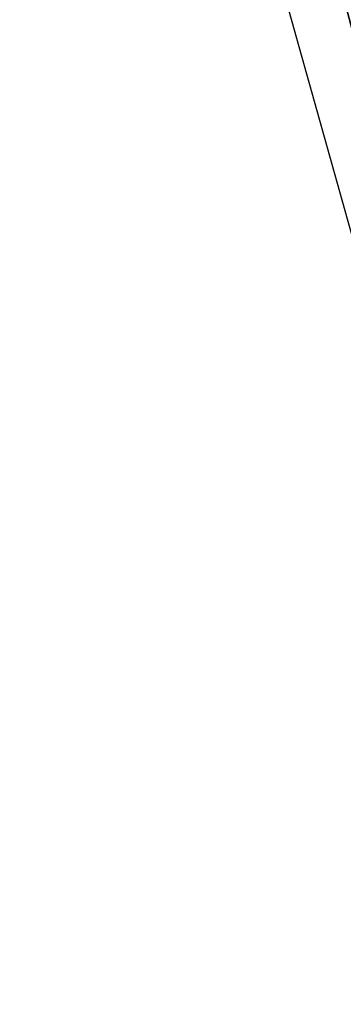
# Model space of a CAD drawing. Header units: millimetres. Extents: x 1 to 201, y 1 to 201.
# Tile 183 of 256: x 33.802 to 34.417, y 83.317 to 85.191. Entities that reach past the tile are written whole.
import ezdxf

# ---------------------------------------------------------------- set-up
doc = ezdxf.new("R2010")
doc.units = ezdxf.units.MM
doc.header["$LTSCALE"] = 25.4
doc.layers.get('0').update_dxf_attribs({"true_color": 0xff5454})

# ---------------------------------------------------------------- blocks, each defined once
blk = doc.blocks.new('MERIDA-LED-9514.STL#1')
at = {"color": 7, "true_color": 0xffffff}
mesh = blk.add_polyface(dxfattribs=at)
corners = [(33.9327, 87.0633, -43), (36.3289, 78.0159, -43.5), (33.8016, 87.036, -43.5)]
mesh.append_faces([[corners[k] for k in face] for face in [(0, 1, 2)]], dxfattribs={"color": 7})
mesh = blk.add_polyface(dxfattribs=at)
corners = [(33.9327, 87.0633, -43), (36.2674, 78.5958, -33), (36.2674, 78.5958, -43)]
mesh.append_faces([[corners[k] for k in face] for face in [(0, 1, 2)]], dxfattribs={"color": 7})
mesh = blk.add_polyface(dxfattribs=at)
corners = [(33.9327, 87.0633, -43), (36.2674, 78.5958, -43), (36.3289, 78.0159, -43.5)]
mesh.append_faces([[corners[k] for k in face] for face in [(0, 1, 2)]], dxfattribs={"color": 7})

msp = doc.modelspace()

# ---------------------------------------------------------------- block references
at = {"color": 0}
msp.add_blockref('MERIDA-LED-9514.STL#1', (0, 0), dxfattribs=at)

doc.saveas('drawing.dxf')
